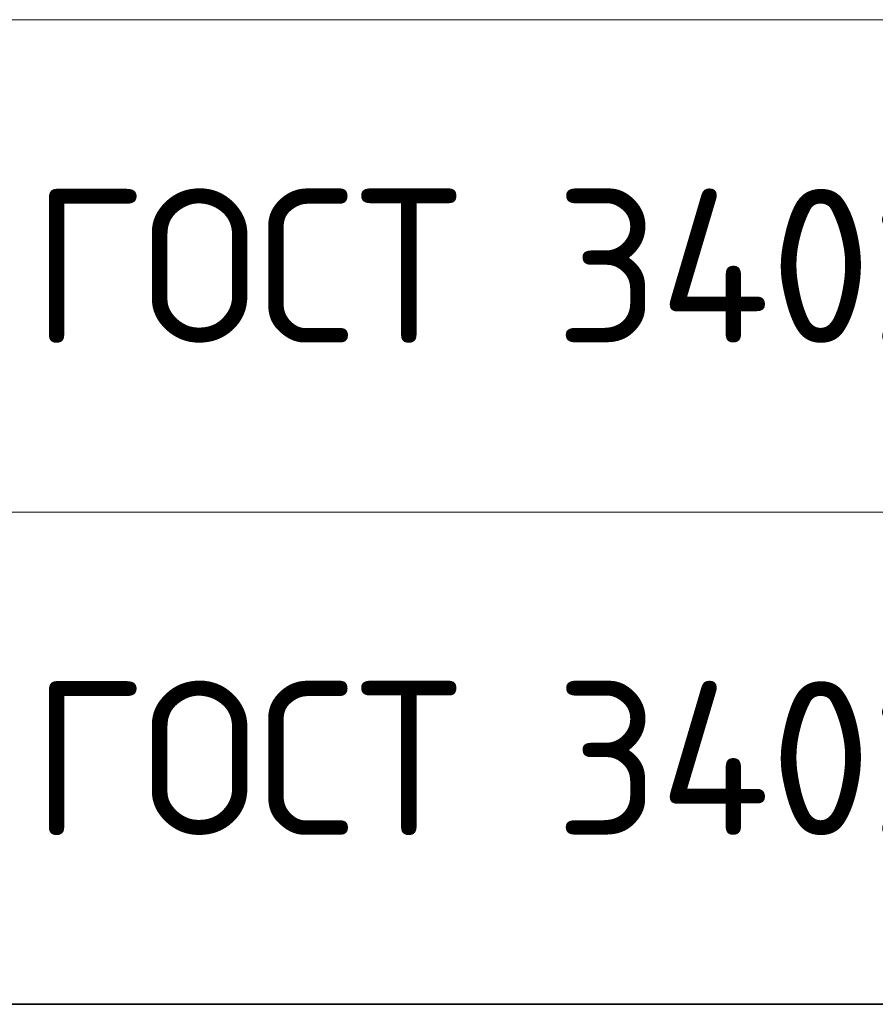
# Model space of a CAD drawing. Header units: metres. Extents: x -38 to 97, y -15 to 21.
# Tile 57 of 111: x 70.33 to 71.72, y 5.27 to 6.87. Entities that reach past the tile are written whole.
import ezdxf

# ---------------------------------------------------------------- set-up
doc = ezdxf.new("R2010")
doc.units = ezdxf.units.M
doc.styles.add('ISOCPEUR', font='txt')

msp = doc.modelspace()

# ---------------------------------------------------------------- linework, layer by layer
at = {"color": 7, "linetype": 'Continuous', "lineweight": 13, "transparency": 33554687}
for p, q in [((86.4198, 6.8717), (67.9198, 6.8717)), ((86.4198, 6.8717), (67.9198, 6.8717)), ((86.4198, 6.0717), (67.9198, 6.0717)), ((86.4198, 6.0717), (67.9198, 6.0717)), ((86.4198, 5.2717), (67.9198, 5.2717)), ((86.4198, 5.2717), (67.9198, 5.2717))]:
    msp.add_line(p, q, dxfattribs=at)
at = {"color": 7, "linetype": 'Continuous', "lineweight": 35, "transparency": 33554687}
msp.add_line((67.9198, 5.2717), (86.4198, 5.2717), dxfattribs=at)
msp.add_line((67.9198, 5.2717), (86.4198, 5.2717), dxfattribs=at)

# ---------------------------------------------------------------- texts
at = {"color": 7, "linetype": 'Continuous', "lineweight": 35, "transparency": 33554687, "char_height": 0.25, "width": 2.743715, "attachment_point": 7, "style": 'ISOCPEUR'}
for insert in [(70.3506, 6.3467), (70.3506, 6.3467), (70.3506, 5.5467), (70.3506, 5.5467)]:
    msp.add_mtext('\\W0.96;ГОСТ 34028-2016', dxfattribs=dict(at, insert=insert))

doc.saveas('drawing.dxf')
